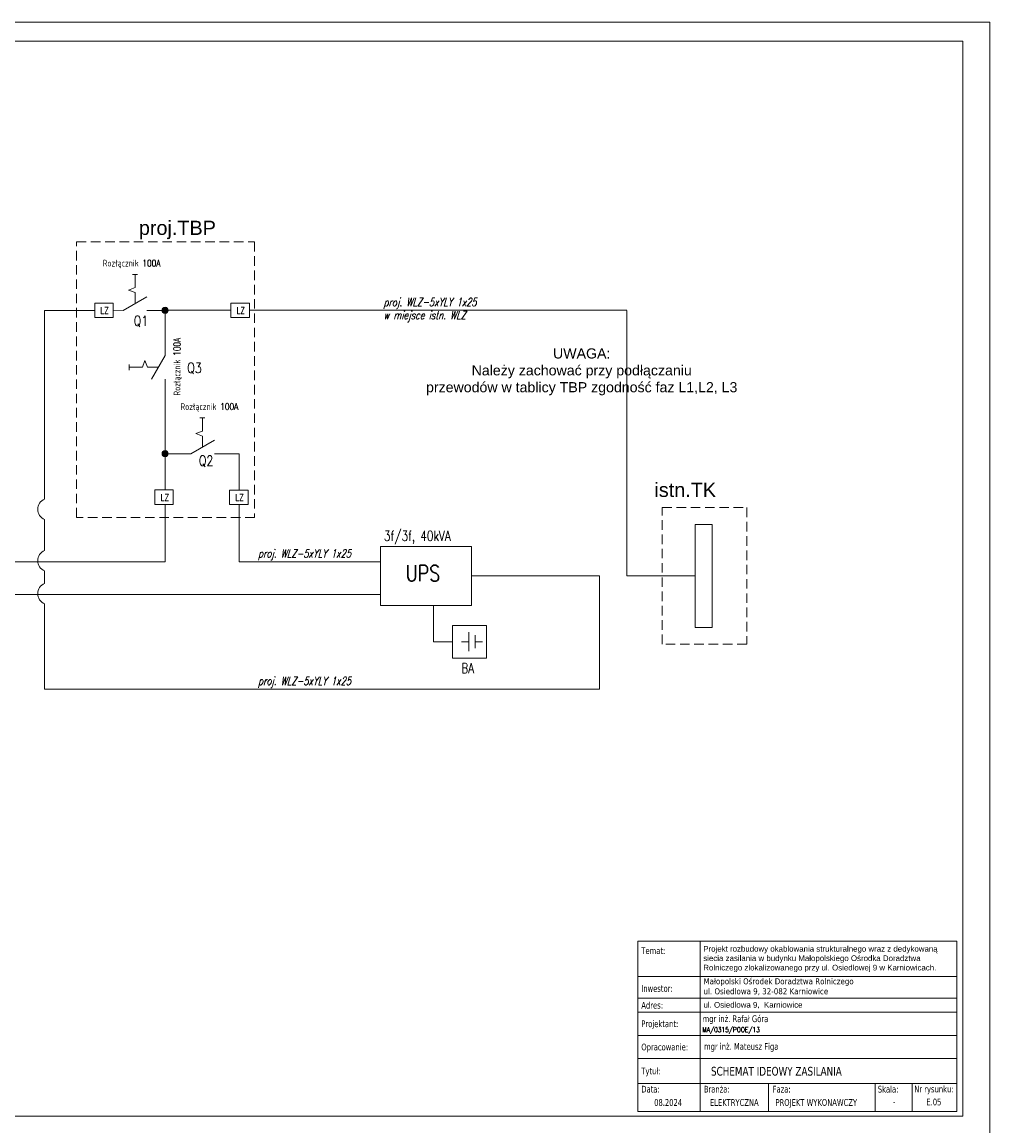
# Model space of a CAD drawing. Header units: millimetres. Extents: x 1468 to 6168, y 2353 to 26545.
# Tile 27 of 29: x 3588 to 6168, y 17229 to 20173. Entities that reach past the tile are written whole.
import ezdxf
from ezdxf.enums import TextEntityAlignment as Align

# ---------------------------------------------------------------- set-up
doc = ezdxf.new("R2010")
doc.units = ezdxf.units.MM
doc.linetypes.add('DASHED', pattern=[19.05, 12.7, -6.35])
doc.layers.get('0').update_dxf_attribs({"lineweight": 0})
doc.layers.add('EL_OBRAMOWANIE', color=80, linetype='Continuous', lineweight=0, plot=False)
for name, color, linetype, lineweight in [('EL_TABLICE', 10, 'Continuous', 0), ('elektryka', 10, 'Continuous', 30), ('TEXT', 7, 'Continuous', 0), ('ZBP tabelka', 7, 'Continuous', 0)]:
    doc.layers.add(name, color=color, linetype=linetype, lineweight=lineweight)
doc.layers.add('INNE', color=2, linetype='Continuous')
doc.layers.add('INSTAL', color=2, linetype='Continuous')
doc.styles.add('Hochtief-cienki', font='arial.ttf')
doc.styles.add('SIMPLEX', font='simplex.shx')
doc.styles.get("Standard").update_dxf_attribs({"font": 'arial.ttf'})
doc.styles.add('TABELKA', font='romans.shx', dxfattribs={"width": 0.8, "height": 10})
doc.styles.add('Tahoma', font='tahoma.ttf')

msp = doc.modelspace()

# ---------------------------------------------------------------- hatches: boundary and pattern name
at = {"layer": 'INNE', "lineweight": 13}
h = msp.add_hatch(color=10, dxfattribs=at)
h.paths.add_polyline_path([(3969.3, 19404.2), (3969.3, 19396.1, 0.414214), (3977.5, 19404.2, 0.00059), (3977.5, 19404.3)])
h.paths.add_polyline_path([(3969.3, 19404.2), (3961.1, 19404.2, 0.413523), (3969.3, 19396.1)])
h.paths.add_polyline_path([(3961.1, 19404.2, 0.00059), (3961.1, 19404.2), (3977.5, 19404.3, 0.998822)])
h = msp.add_hatch(color=10, dxfattribs=at)
h.paths.add_polyline_path([(3969.3, 19021.7), (3969.3, 19013.5, 0.414214), (3977.5, 19021.7, 0.00059), (3977.5, 19021.7)])
h.paths.add_polyline_path([(3969.3, 19021.7), (3961.1, 19021.7, 0.413523), (3969.3, 19013.5)])
h.paths.add_polyline_path([(3961.1, 19021.7, 0.00059), (3961.1, 19021.7), (3977.5, 19021.7, 0.998822)])

# ---------------------------------------------------------------- linework, layer by layer
at = {"color": 10, "lineweight": 15}
for p, q in [((4759.1, 18520.4), (4778.6, 18520.4)), ((4778.6, 18545.5), (4778.6, 18495.3)), ((4796, 18538), (4796, 18502.9)), ((4796, 18520.4), (4815.6, 18520.4))]:
    msp.add_line(p, q, dxfattribs=at)
at = {"layer": 'EL_OBRAMOWANIE', "color": 1}
for points in [[(6168.2, 20173.1), (1968.2, 20173.1), (1968.2, 17203.1), (6168.2, 17203.1)], [(2038.6, 20121.8), (2038.6, 17255.1), (6096, 17255.1), (6096, 20121.8)]]:
    msp.add_lwpolyline(points, close=True, dxfattribs=at)
at = {"layer": 'elektryka', "color": 10, "lineweight": 15}
for p, q in [((3647.4, 18900.9), (3647.4, 19404.2)), ((4144.7, 19404.3), (3969.3, 19404.3)), ((4193.8, 19404.3), (5200, 19404.3)), ((3969.3, 18925.1), (3969.3, 19021.7)), ((4166.4, 19021.7), (4166.4, 18924.8)), ((3969.3, 18733.8), (3969.3, 18886.4)), ((4166.4, 18886.1), (4166.4, 18733.7)), ((3647.4, 18763.7), (3647.4, 18846.6)), ((3720.5, 18733.8), (3969.3, 18733.8)), ((4166.4, 18733.7), (4543.3, 18733.7)), ((3647.4, 18675.9), (3647.4, 18709.3)), ((5127.3, 18696), (5127.3, 18393.6)), ((3647.4, 18393.6), (3647.4, 18622)), ((5127.3, 18393.6), (3647.4, 18393.6))]:
    msp.add_line(p, q, dxfattribs=at)
at = {"layer": 'elektryka', "lineweight": 15}
for p, q in [((5200, 18696), (5200, 19404.2)), ((5382.5, 18696), (5200, 18696))]:
    msp.add_line(p, q, dxfattribs=at)
at = {"layer": 'elektryka', "color": 10, "lineweight": 15}
for centre in [(3659.7, 18873.7), (3659.7, 18736.5), (3659.7, 18648.7)]:
    msp.add_arc(centre, 29.8, 114.2312, 245.7706, dxfattribs=at)
at = {"layer": 'INNE', "color": 10, "lineweight": 15}
for p, q in [((3895.4, 19500), (3881.9, 19500)), ((3889.3, 19465), (3889.3, 19500)), ((3889.3, 19465), (3871.3, 19458.2)), ((3920.8, 19440.2), (3857.8, 19404.2)), ((3871.3, 19458.2), (3889.3, 19451.5)), ((3889.3, 19422.2), (3889.3, 19451.5)), ((3781.4, 19404.2), (3647.4, 19404.2)), ((3857.8, 19404.2), (3830.5, 19404.3)), ((3964.7, 19404.2), (3920.8, 19404.2)), ((3969.3, 19404.2), (3969.3, 19283.8)), ((3933.3, 19220.8), (3969.3, 19283.8)), ((3873.5, 19246.2), (3873.5, 19259.7)), ((3873.5, 19258.3), (3873.5, 19244.8)), ((3908.5, 19252.3), (3915.3, 19270.3)), ((3915.3, 19270.3), (3922, 19252.3)), ((3908.5, 19252.3), (3873.5, 19252.3)), ((3908.5, 19252.3), (3873.5, 19252.3)), ((3951.3, 19252.3), (3922, 19252.3)), ((3951.3, 19252.3), (3922, 19252.3)), ((3969.3, 19220.8), (3969.3, 19021.7)), ((4075.4, 19117.5), (4061.9, 19117.5)), ((4069.3, 19082.4), (4069.3, 19117.5)), ((4069.3, 19082.4), (4051.3, 19075.7)), ((4100.8, 19057.7), (4037.8, 19021.7)), ((4051.3, 19075.7), (4069.3, 19068.9)), ((4069.3, 19039.7), (4069.3, 19068.9)), ((4037.8, 19021.7), (3969.3, 19021.7)), ((4166.4, 19021.7), (4100.8, 19021.7)), ((3050.5, 18733.7), (3720.5, 18733.8)), ((4786.3, 18696), (5127.3, 18696)), ((3050.5, 18646.2), (4543.3, 18646.2))]:
    msp.add_line(p, q, dxfattribs=at)
for points in [[(3781.4, 19423.6), (3830.5, 19423.6), (3830.5, 19384.9), (3781.4, 19384.9)], [(4144.7, 19423.6), (4193.8, 19423.6), (4193.8, 19384.9), (4144.7, 19384.9)], [(3942, 18925.1), (3991.1, 18925.1), (3991.1, 18886.4), (3942, 18886.4)], [(4141.3, 18924.8), (4190.4, 18924.8), (4190.4, 18886.1), (4141.3, 18886.1)]]:
    msp.add_lwpolyline(points, close=True, dxfattribs=at)
at = {"layer": 'INNE', "lineweight": 15}
msp.add_lwpolyline([(5427.4, 18558.5), (5427.4, 18833.5), (5382.4, 18833.5), (5382.5, 18558.5), (5427.4, 18558.5)], dxfattribs=at)
at = {"layer": 'INNE', "color": 10, "lineweight": 13}
for centre, radius in [((3969.3, 19404.2), 8.19), ((3969.3, 19404.2), 7.29), ((3969.3, 19021.7), 8.19), ((3969.3, 19021.7), 7.29)]:
    msp.add_circle(centre, radius, dxfattribs=at)
at = {"layer": 'INSTAL', "color": 10, "lineweight": 15}
for p, q in [((4543.3, 18774.7), (4543.3, 18617.3)), ((4543.3, 18774.7), (4786.3, 18774.7)), ((4786.3, 18774.7), (4786.3, 18617.3)), ((4543.3, 18617.3), (4786.3, 18617.3)), ((4684.4, 18520), (4684.4, 18617.3)), ((4735.5, 18563.7), (4735.5, 18476.2)), ((4735.5, 18563.7), (4825.7, 18563.7)), ((4825.7, 18563.7), (4825.7, 18476.2)), ((4735.5, 18520), (4684.4, 18520)), ((4735.5, 18476.2), (4825.7, 18476.2))]:
    msp.add_line(p, q, dxfattribs=at)
at = {"layer": 'INSTAL', "color": 10, "linetype": 'DASHED', "lineweight": 0, "ltscale": 2}
msp.add_lwpolyline([(3733.3, 19586.6), (4207.9, 19586.6), (4207.9, 18851.8), (3733.3, 18851.8)], close=True, dxfattribs=at)
at = {"layer": 'INSTAL', "linetype": 'DASHED', "lineweight": 0, "ltscale": 2}
msp.add_lwpolyline([(5294.5, 18878), (5519.8, 18878), (5519.8, 18514.3), (5294.5, 18514.3)], close=True, dxfattribs=at)
at = {"layer": 'ZBP tabelka', "ltscale": 0.08}
for p, q in [((6079.8, 17721.4), (5229.8, 17721.4)), ((5395.5, 17721.4), (5395.5, 17516.8)), ((5229.8, 17627.2), (6079.8, 17627.2)), ((6079.8, 17569.4), (5229.8, 17569.4)), ((5395.5, 17532.5), (5229.8, 17532.5)), ((5229.8, 17532.5), (6079.8, 17532.5)), ((5229.8, 17532.5), (6079.8, 17532.5)), ((5395.5, 17532.5), (5395.5, 17408.5)), ((5229.8, 17470.5), (6079.8, 17470.5)), ((5395.5, 17470.5), (6079.8, 17470.5)), ((6079.8, 17408.5), (5229.8, 17408.5)), ((5229.8, 17408.5), (6079.8, 17408.5)), ((5229.8, 17408.5), (6079.8, 17408.5)), ((5395.5, 17408.5), (6079.8, 17408.5)), ((5229.8, 17342.5), (6079.8, 17342.5)), ((5578, 17342.5), (5578, 17267.5)), ((5861.9, 17342.5), (5861.9, 17267.5)), ((5954.2, 17342.5), (6079.8, 17342.5)), ((5960.9, 17267.5), (5960.9, 17342.5)), ((5960.9, 17342.5), (5960.9, 17267.5))]:
    msp.add_line(p, q, dxfattribs=at)
at = {"layer": 'ZBP tabelka'}
for p, q in [((5395.5, 17408.5), (5395.5, 17342.5)), ((6079.8, 17342.5), (5229.8, 17342.5)), ((5229.8, 17342.5), (5632.9, 17342.5)), ((6079.8, 17342.5), (5229.8, 17342.5)), ((5395.5, 17342.5), (5395.5, 17267.5))]:
    msp.add_line(p, q, dxfattribs=at)
at = {"layer": 'ZBP tabelka', "ltscale": 0.08}
for points in [[(5229.8, 17721.4), (5229.8, 17408.5)], [(6079.8, 17408.5), (6079.8, 17721.4)], [(5229.8, 17408.5), (5229.8, 17267.5), (6079.8, 17267.5), (6079.8, 17408.5)]]:
    msp.add_lwpolyline(points, dxfattribs=at)
msp.add_lwpolyline([(5395.5, 17532.5), (6079.8, 17532.5), (6079.8, 17569.4), (5395.5, 17569.4)], close=True, dxfattribs=at)

# ---------------------------------------------------------------- texts
at = {"layer": 'EL_TABLICE', "color": 10, "insert": (5079.9, 19240.2), "char_height": 27, "width": 1622.189, "attachment_point": 5}
msp.add_mtext('{\\fArial|b0|i0|c238|p32;UWAGA:\\PNależy zachować przy podłączaniu \\H1.2555x; \\H0.79652x;\\Pprzewodów w tablicy TBP zgodność faz L1,L2, L3\\H1.1819x; }', dxfattribs=at)
at = {"layer": 'INSTAL', "color": 10, "linetype": 'DASHED', "lineweight": 15, "ltscale": 0.5, "style": 'Hochtief-cienki'}
msp.add_text('proj.TBP ', height=37.8, dxfattribs=at).set_placement((3899.2, 19605.4))
at = {"layer": 'INSTAL', "lineweight": 15, "ltscale": 0.8, "style": 'Hochtief-cienki'}
msp.add_text('istn.TK', height=37.8, dxfattribs=at).set_placement((5273.7, 18906.5))
at = {"layer": 'TEXT', "color": 10, "lineweight": 15, "ltscale": 0.8, "style": 'SIMPLEX'}
for s, height, width, p in [('Rozłącznik 100A', 18, 0.8, (3802.9, 19521.1)), ('LZ', 18, 0.8, (3796.2, 19394.9)), ('LZ', 18, 0.8, (4159.4, 19394.9)), ('Q1', 27, 0.8, (3885.5, 19362.8)), ('Q3', 27, 0.8, (4028.1, 19237.2)), ('Rozłącznik 100A', 18, 0.8, (4010.2, 19138.5)), ('Q2', 27, 0.8, (4059, 18989.8)), ('LZ', 18, 0.8, (3956.8, 18896.4)), ('LZ', 18, 0.8, (4156.1, 18896.1)), ('3f/3f, 40kVA', 27, 0.75, (4552.7, 18789.3)), ('  UPS', 42.53, 0.8, (4564.1, 18681.7)), ('BA', 27, 0.75, (4759.1, 18436.5))]:
    msp.add_text(s, height=height, dxfattribs=dict(at, width=width)).set_placement(p)
at = {"layer": 'TEXT', "color": 10, "ltscale": 0.8, "style": 'SIMPLEX', "oblique": 15, "width": 0.75}
for s, p in [('proj. WLZ-5xYLY 1x25', (4551.7, 19415.6)), ('w miejsce istn. WLZ', (4551.7, 19380.3))]:
    msp.add_text(s, height=21.6, dxfattribs=at).set_placement(p)
at = {"layer": 'TEXT', "color": 10, "lineweight": 15, "ltscale": 0.8, "style": 'SIMPLEX', "width": 0.8}
msp.add_text('Rozłącznik 100A', height=18, rotation=90, dxfattribs=at).set_placement((4009.9, 19177))
at = {"layer": 'TEXT', "color": 10, "lineweight": 15, "ltscale": 0.8, "style": 'SIMPLEX', "oblique": 15, "width": 0.75}
for p in [(4216.9, 18745), (4216.9, 18404.9)]:
    msp.add_text('proj. WLZ-5xYLY 1x25', height=21.6, dxfattribs=at).set_placement(p)
at = {"layer": 'ZBP tabelka', "width": 0.85}
for s, height, style, p in [('Temat:', 18, 'Tahoma', (5238.8, 17687.5)), ('MA/0315/POOE/13', 12.8, 'TABELKA', (5401.3, 17479.3)), ('Data:', 18, 'Tahoma', (5238.8, 17318.1)), ('Branża:', 18, 'Tahoma', (5405.5, 17318.1))]:
    msp.add_text(s, height=height, dxfattribs=dict(at, style=style)).set_placement(p)
at = {"layer": 'ZBP tabelka', "style": 'Tahoma', "width": 0.85}
for s, p in [('Inwestor:', (5238.8, 17595.6)), ('Adres:', (5238.8, 17550.9)), ('Projektant:', (5238.8, 17501.5)), ('Opracowanie:', (5238.8, 17439.5)), ('Tytuł:', (5238.8, 17375.5))]:
    msp.add_text(s, height=18, dxfattribs=at).set_placement(p, align=Align.MIDDLE_LEFT)
at = {"layer": 'ZBP tabelka', "ltscale": 100, "style": 'Tahoma', "width": 0.85}
for s, p in [('mgr inż. Rafał Góra', (5402.2, 17505.9)), ('08.2024', (5273, 17282.5))]:
    msp.add_text(s, height=18, dxfattribs=at).set_placement(p)
for s, height, p in [('mgr inż. Mateusz Figa', 18, (5505.2, 17432)), ('SCHEMAT IDEOWY ZASILANIA', 23.4, (5598.9, 17363.2)), ('ELEKTRYCZNA', 18, (5486.6, 17282.6)), ('-', 18, (5913, 17284)), ('E.05', 18, (6018.8, 17284))]:
    msp.add_text(s, height=height, dxfattribs=at).set_placement(p, align=Align.CENTER)
at = {"layer": 'ZBP tabelka', "style": 'Tahoma', "width": 0.85}
for s, p in [('Faza:', (5612.9, 17318.1)), ('Skala:', (5896.8, 17318.1)), ('Nr rysunku: ', (6021.8, 17318.6))]:
    msp.add_text(s, height=18, dxfattribs=at).set_placement(p, align=Align.CENTER)
at = {"layer": 'ZBP tabelka', "color": 7, "ltscale": 100, "style": 'Tahoma', "width": 0.85}
msp.add_text('PROJEKT WYKONAWCZY', height=18, dxfattribs=at).set_placement((5705.3, 17282.6), align=Align.CENTER)
at = {"layer": 'ZBP tabelka', "ltscale": 2, "char_height": 16, "attachment_point": 1, "style": 'Tahoma'}
for s, insert, width in [('\\A1;{\\fArial|b0|i0|c238|p34;\\H0.94017x;Projekt rozbudowy okablowania strukturalnego wraz z dedykowaną siecia zasilania w budynku Małopolskiego Ośrodka Doradztwa Rolniczego zlokalizowanego przy ul. Osiedlowej 9 w Karniowicach.}', (5404, 17708.9), 674.332), ('{\\C7;Małopolski Ośrodek Doradztwa Rolniczego\\Pul. Osiedlowa 9, 32-082 Karniowice}', (5404.6, 17622.8), 610.63)]:
    msp.add_mtext(s, dxfattribs=dict(at, insert=insert, width=width))
at = {"layer": 'ZBP tabelka', "ltscale": 100, "insert": (5404.6, 17559.5), "char_height": 16, "width": 709.848, "attachment_point": 1, "style": 'Tahoma'}
msp.add_mtext('\\A1;{\\fArial|b0|i0|c238|p34;\\H0.94017x;ul. Osiedlowa 9,  Karniowice}', dxfattribs=at)

doc.saveas('drawing.dxf')
